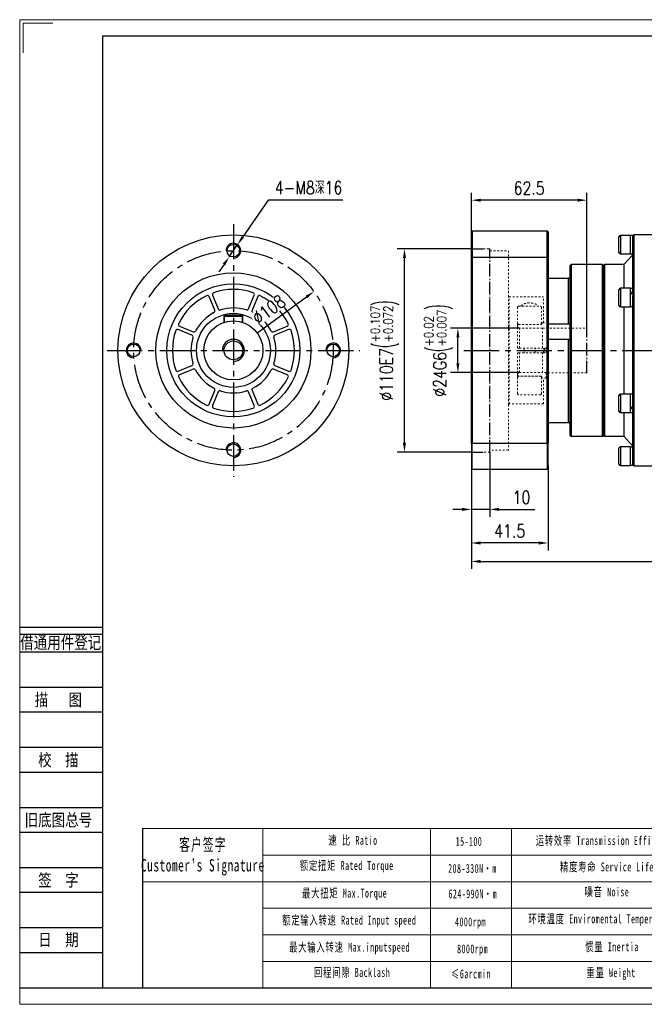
# Model space of a CAD drawing. Header units: millimetres. Extents: x 8112 to 8866, y -557 to -24.
# Tile 1 of 2: x 8112 to 8451, y -557 to -24. Entities that reach past the tile are written whole.
import ezdxf
from ezdxf.enums import TextEntityAlignment as Align

# ---------------------------------------------------------------- set-up
doc = ezdxf.new("R2010")
doc.units = ezdxf.units.MM
doc.set_wipeout_variables(frame=1)
doc.header["$PDSIZE"] = -5
for name, pattern in [('CENTER2', [28.575, 19.05, -3.175, 3.175, -3.175]), ('DASHED2', [9.525, 6.35, -3.175]), ('虚线', [2, 1, -1])]:
    doc.linetypes.add(name, pattern=pattern)
doc.layers.get('0').update_dxf_attribs({"lineweight": 18})
doc.layers.get('Defpoints').update_dxf_attribs({"lineweight": 18})
for name, color, linetype in [('1轮廓实线层', 7, 'Continuous'), ('2细线层', 4, 'Continuous'), ('3中心线层', 1, 'CENTER2'), ('4虚线层', 6, 'DASHED2'), ('6文字层', 3, 'Continuous'), ('7标注层', 4, 'Continuous')]:
    doc.layers.add(name, color=color, linetype=linetype)
for name, color, linetype, lineweight in [('SLD-0', 7, 'Continuous', 18), ('图框_外框线', 7, 'Continuous', 18), ('虚线层', 6, '虚线', 18)]:
    doc.layers.add(name, color=color, linetype=linetype, lineweight=lineweight)
doc.styles.add('TH_GBDIM', font='romans.shx', dxfattribs={"width": 0.8, "bigfont": 'gbcbig.shx'})
doc.styles.add('宋体', font='txt', dxfattribs={"width": 0.8})
doc.styles.add('标准', font='txt', dxfattribs={"width": 0.667})
doc.dimstyles.new('TH_GBDIM', dxfattribs={"dimscale": 2, "dimtxt": 3.5, "dimasz": 2.5, "dimexe": 2, "dimexo": 0, "dimgap": 1.5, "dimtad": 1, "dimdec": 1, "dimdsep": 46, "dimtxsty": 'TH_GBDIM', "dimcen": 2.5, "dimclrd": 130, "dimclre": 130, "dimclrt": 3, "dimadec": 0, "dimazin": 2, "dimtfac": 0.714286, "dimtdec": 1, "dimtmove": 0, "dimatfit": 3, "dimfxl": 1, "dimtzin": 0, "dimlwd": -1, "dimlwe": -1, "dimarcsym": 0})

# ---------------------------------------------------------------- blocks, each defined once
blk = doc.blocks.new('*D67')
at = {"layer": '7标注层', "color": 130}
for p, q in [((8580.4, -217.89), (8580.4, -321.63)), ((8356.9, -247.99), (8356.9, -321.63)), ((8361.9, -317.63), (8575.4, -317.63))]:
    blk.add_line(p, q, dxfattribs=at)
for points in [[(8361.9, -316.8), (8361.9, -318.46), (8356.9, -317.63)], [(8575.4, -318.46), (8575.4, -316.8), (8580.4, -317.63)]]:
    blk.add_solid(points, dxfattribs=at)
at = {"layer": 'Defpoints', "color": 0}
for p in [(8580.4, -217.89), (8356.9, -247.99), (8580.4, -317.63)]:
    blk.add_point(p, dxfattribs=at)
at = {"layer": '7标注层', "color": 3, "insert": (8482.4, -311.13), "char_height": 7, "attachment_point": 5, "style": 'TH_GBDIM'}
blk.add_mtext('223.5', dxfattribs=at)
blk = doc.blocks.new('*D70')
at = {"layer": '7标注层', "color": 130}
for p, q in [((8356.9, -148.39), (8316.65, -148.39)), ((8320.65, -253.39), (8320.65, -153.39)), ((8356.9, -258.39), (8316.65, -258.39))]:
    blk.add_line(p, q, dxfattribs=at)
for points in [[(8321.49, -153.39), (8319.82, -153.39), (8320.65, -148.39)], [(8319.82, -253.39), (8321.49, -253.39), (8320.65, -258.39)]]:
    blk.add_solid(points, dxfattribs=at)
at = {"layer": 'Defpoints', "color": 0}
for p in [(8320.65, -148.39), (8356.9, -148.39), (8356.9, -258.39)]:
    blk.add_point(p, dxfattribs=at)
at = {"layer": '7标注层', "color": 3, "insert": (8310.03, -203.39), "char_height": 7, "attachment_point": 5, "rotation": 90, "style": 'TH_GBDIM'}
blk.add_mtext('{%%c110}{}{E7\\H0.7143x;{\\H2x;\\W0.5;(}\\S+0.107^ +0.072;{\\H2x;\\W0.5;)}}', dxfattribs=at)
blk = doc.blocks.new('*D71')
at = {"layer": '7标注层', "color": 130}
for p, q in [((8382.9, -191.39), (8345.59, -191.39)), ((8349.59, -210.39), (8349.59, -196.39)), ((8382.9, -215.39), (8345.59, -215.39))]:
    blk.add_line(p, q, dxfattribs=at)
for points in [[(8350.42, -196.39), (8348.76, -196.39), (8349.59, -191.39)], [(8348.76, -210.39), (8350.42, -210.39), (8349.59, -215.39)]]:
    blk.add_solid(points, dxfattribs=at)
at = {"layer": 'Defpoints', "color": 0}
for p in [(8349.59, -191.39), (8382.9, -191.39), (8382.9, -215.39)]:
    blk.add_point(p, dxfattribs=at)
at = {"layer": '7标注层', "color": 3, "insert": (8338.97, -203.39), "char_height": 7, "attachment_point": 5, "rotation": 90, "style": 'TH_GBDIM'}
blk.add_mtext('{%%c24}{}{G6\\H0.7143x;{\\H2x;\\W0.5;(}\\S+0.02^ +0.007;{\\H2x;\\W0.5;)}}', dxfattribs=at)
blk = doc.blocks.new('*D72')
at = {"layer": '7标注层', "color": 130}
for p, q in [((8356.9, -247.99), (8356.9, -293.44)), ((8366.9, -258.39), (8366.9, -293.44)), ((8351.9, -289.44), (8346.9, -289.44)), ((8366.9, -289.44), (8356.9, -289.44)), ((8371.9, -289.44), (8391.17, -289.44))]:
    blk.add_line(p, q, dxfattribs=at)
for points in [[(8351.9, -290.28), (8351.9, -288.61), (8356.9, -289.44)], [(8371.9, -288.61), (8371.9, -290.28), (8366.9, -289.44)]]:
    blk.add_solid(points, dxfattribs=at)
at = {"layer": 'Defpoints', "color": 0}
for p in [(8356.9, -247.99), (8366.9, -258.39), (8356.9, -289.44)]:
    blk.add_point(p, dxfattribs=at)
at = {"layer": '7标注层', "color": 3, "insert": (8384.03, -282.94), "char_height": 7, "attachment_point": 5, "style": 'TH_GBDIM'}
blk.add_mtext('10', dxfattribs=at)
blk = doc.blocks.new('*D73')
at = {"layer": '7标注层', "color": 130}
for p, q in [((8356.9, -139.25), (8356.9, -118.06)), ((8414.4, -122.06), (8361.9, -122.06)), ((8419.4, -191.39), (8419.4, -118.06))]:
    blk.add_line(p, q, dxfattribs=at)
for points in [[(8361.9, -121.23), (8361.9, -122.89), (8356.9, -122.06)], [(8414.4, -122.89), (8414.4, -121.23), (8419.4, -122.06)]]:
    blk.add_solid(points, dxfattribs=at)
at = {"layer": 'Defpoints', "color": 0}
for p in [(8356.9, -122.06), (8356.9, -139.25), (8419.4, -191.39)]:
    blk.add_point(p, dxfattribs=at)
at = {"layer": '7标注层', "color": 3, "insert": (8388.15, -115.56), "char_height": 7, "attachment_point": 5, "style": 'TH_GBDIM'}
blk.add_mtext('62.5', dxfattribs=at)
blk = doc.blocks.new('*D79')
at = {"layer": '7标注层', "color": 130}
for p, q in [((8398.4, -265.87), (8398.4, -311.64)), ((8356.9, -270.71), (8356.9, -311.64)), ((8393.4, -307.64), (8361.9, -307.64))]:
    blk.add_line(p, q, dxfattribs=at)
for points in [[(8361.9, -306.81), (8361.9, -308.48), (8356.9, -307.64)], [(8393.4, -308.48), (8393.4, -306.81), (8398.4, -307.64)]]:
    blk.add_solid(points, dxfattribs=at)
at = {"layer": 'Defpoints', "color": 0}
for p in [(8398.4, -265.87), (8356.9, -270.71), (8356.9, -307.64)]:
    blk.add_point(p, dxfattribs=at)
at = {"layer": '7标注层', "color": 3, "insert": (8377.65, -301.14), "char_height": 7, "attachment_point": 5, "style": 'TH_GBDIM'}
blk.add_mtext('41.5', dxfattribs=at)
blk = doc.blocks.new('*D80')
at = {"layer": '7标注层', "color": 130}
for p, q in [((8246.78, -122.06), (8233.13, -141.96)), ((8287.32, -122.06), (8246.78, -122.06)), ((8225.77, -152.69), (8230.3, -146.09)), ((8222.95, -156.81), (8220.12, -160.93))]:
    blk.add_line(p, q, dxfattribs=at)
for points in [[(8232.44, -141.49), (8233.81, -142.44), (8230.3, -146.09)], [(8223.63, -157.28), (8222.26, -156.34), (8225.77, -152.69)]]:
    blk.add_solid(points, dxfattribs=at)
at = {"layer": 'Defpoints', "color": 0}
for p in [(8230.3, -146.09), (8225.77, -152.69)]:
    blk.add_point(p, dxfattribs=at)
at = {"layer": '7标注层', "color": 3, "insert": (8268.75, -115.29), "char_height": 7, "attachment_point": 5, "style": 'TH_GBDIM'}
blk.add_mtext('{4-M8深16}{}{}', dxfattribs=at)
blk = doc.blocks.new('*D81')
at = {"layer": '7标注层', "color": 130}
blk.add_line((8240.74, -194.1), (8267.6, -174.47), dxfattribs=at)
blk.add_solid([(8268.09, -175.15), (8267.11, -173.8), (8271.63, -171.52)], dxfattribs=at)
at = {"layer": 'Defpoints', "color": 0}
for p in [(8271.63, -171.52), (8184.44, -235.25)]:
    blk.add_point(p, dxfattribs=at)
at = {"layer": '7标注层', "color": 3, "insert": (8247.19, -181.34), "char_height": 7, "attachment_point": 5, "rotation": 36.1604, "style": 'TH_GBDIM'}
blk.add_mtext('∅108', dxfattribs=at)
blk = doc.blocks.new('*D94')
at = {"layer": '7标注层', "color": 130}
for p, q in [((8366.9, -258.39), (8366.9, -293.44)), ((8356.9, -267.99), (8356.9, -293.44)), ((8351.9, -289.44), (8346.9, -289.44)), ((8366.9, -289.44), (8356.9, -289.44)), ((8371.9, -289.44), (8391.17, -289.44))]:
    blk.add_line(p, q, dxfattribs=at)
for points in [[(8351.9, -290.28), (8351.9, -288.61), (8356.9, -289.44)], [(8371.9, -288.61), (8371.9, -290.28), (8366.9, -289.44)]]:
    blk.add_solid(points, dxfattribs=at)
at = {"layer": 'Defpoints', "color": 0}
for p in [(8366.9, -258.39), (8356.9, -267.99), (8356.9, -289.44)]:
    blk.add_point(p, dxfattribs=at)
at = {"layer": '7标注层', "color": 3, "insert": (8384.03, -282.94), "char_height": 7, "attachment_point": 5, "style": 'TH_GBDIM'}
blk.add_mtext('10', dxfattribs=at)

msp = doc.modelspace()

# ---------------------------------------------------------------- linework, layer by layer
for p, q in [((8243.89, -462.26), (8243.89, -548.42)), ((8334.83, -462.26), (8334.83, -548.42))]:
    msp.add_line(p, q)
at = {"layer": '1轮廓实线层', "linetype": 'Continuous', "lineweight": 30}
for p, q in [((8356.9, -139.25), (8357.3, -138.85)), ((8356.9, -153.19), (8356.9, -139.25)), ((8357.3, -138.85), (8357.3, -153.05)), ((8398, -138.85), (8357.3, -138.85)), ((8398, -153.05), (8398, -138.85)), ((8398.4, -139.25), (8398, -138.85)), ((8398.4, -139.25), (8398.4, -153.19)), ((8436.8, -150.39), (8436.8, -141.89)), ((8442.8, -141.14), (8437.55, -141.14)), ((8437.55, -141.14), (8437.55, -151.14)), ((8442.8, -141.14), (8442.8, -151.14)), ((8444.9, -140.89), (8444.4, -141.39)), ((8444.4, -141.2), (8444.4, -141.39)), ((8444.4, -171.17), (8444.4, -141.4)), ((8458.9, -140.89), (8444.9, -140.89)), ((8444.9, -140.89), (8444.9, -265.89)), ((8356.9, -153.19), (8357.3, -153.05)), ((8356.9, -253.59), (8356.9, -153.19)), ((8357.3, -153.05), (8357.3, -253.73)), ((8398, -153.05), (8357.3, -153.05)), ((8398, -253.73), (8398, -153.05)), ((8398, -153.05), (8398.4, -153.19)), ((8398.4, -153.19), (8398.4, -253.59)), ((8437.55, -151.14), (8442.8, -151.14)), ((8444.4, -151.64), (8439.4, -156.89)), ((8442.8, -151.08), (8444.4, -151.08)), ((8410.9, -156.89), (8410.4, -157.39)), ((8410.4, -249.39), (8410.4, -157.39)), ((8427.9, -156.89), (8410.9, -156.89)), ((8410.9, -156.89), (8410.9, -249.89)), ((8428.4, -157.39), (8427.9, -156.89)), ((8427.9, -203.39), (8427.9, -156.89)), ((8428.9, -156.89), (8428.4, -157.39)), ((8428.4, -157.39), (8428.4, -203.39)), ((8428.4, -249.39), (8428.4, -157.39)), ((8439.4, -156.89), (8428.9, -156.89)), ((8428.9, -156.89), (8428.9, -249.89)), ((8439.4, -156.89), (8439.4, -169.76)), ((8409.4, -164.39), (8398.4, -164.39)), ((8409.4, -189.03), (8409.4, -164.39)), ((8436.8, -179.01), (8436.8, -170.51)), ((8442.8, -169.76), (8437.55, -169.76)), ((8437.55, -169.76), (8437.55, -179.76)), ((8442.8, -169.76), (8442.8, -179.76)), ((8444.4, -169.82), (8442.8, -169.82)), ((8444.4, -171.17), (8444.4, -171.54)), ((8444.4, -172.36), (8444.4, -171.54)), ((8444.4, -171.54), (8444.4, -171.59)), ((8444.4, -172.29), (8444.4, -173.62)), ((8444.4, -233.16), (8444.4, -173.62)), ((8437.55, -179.76), (8442.8, -179.76)), ((8439.4, -179.76), (8439.4, -227.01)), ((8442.8, -179.7), (8444.4, -179.7)), ((8398.4, -189.03), (8409.4, -189.03)), ((8409.4, -197.56), (8398.4, -197.56)), ((8409.4, -242.39), (8409.4, -197.56)), ((8427.9, -249.89), (8427.9, -203.39)), ((8428.4, -203.39), (8428.4, -249.39)), ((8436.8, -236.26), (8436.8, -227.76)), ((8442.8, -227.01), (8437.55, -227.01)), ((8437.55, -227.01), (8437.55, -237.01)), ((8442.8, -227.01), (8442.8, -237.01)), ((8444.4, -227.07), (8442.8, -227.07)), ((8444.4, -233.16), (8444.4, -233.64)), ((8444.4, -234.39), (8444.4, -233.68)), ((8444.4, -234.48), (8444.4, -234.39)), ((8444.4, -234.48), (8444.4, -235.6)), ((8437.55, -237.01), (8442.8, -237.01)), ((8439.4, -237.01), (8439.4, -249.89)), ((8442.8, -236.95), (8444.4, -236.95)), ((8444.4, -265.37), (8444.4, -235.6)), ((8398.4, -242.39), (8409.4, -242.39)), ((8410.4, -249.39), (8410.9, -249.89)), ((8410.9, -249.89), (8427.9, -249.89)), ((8427.9, -249.89), (8428.4, -249.39)), ((8428.4, -249.39), (8428.9, -249.89)), ((8428.9, -249.89), (8439.4, -249.89)), ((8439.4, -249.89), (8444.4, -255.14)), ((8356.9, -253.59), (8357.3, -253.73)), ((8356.9, -253.59), (8356.9, -267.52)), ((8398, -253.73), (8357.3, -253.73)), ((8357.3, -267.92), (8357.3, -253.73)), ((8398, -253.73), (8398.4, -253.59)), ((8398, -253.73), (8398, -267.92)), ((8398.4, -267.52), (8398.4, -253.59)), ((8442.8, -255.64), (8437.55, -255.64)), ((8437.55, -255.64), (8437.55, -256.31)), ((8442.8, -255.64), (8442.8, -256.31)), ((8444.4, -255.7), (8442.8, -255.7)), ((8436.8, -256.96), (8436.8, -256.39)), ((8436.8, -264.89), (8436.8, -256.96)), ((8437.55, -256.31), (8437.55, -265.64)), ((8442.8, -256.31), (8442.8, -265.64)), ((8437.55, -265.64), (8442.8, -265.64)), ((8444.4, -265.37), (8444.4, -265.49)), ((8444.4, -265.39), (8444.9, -265.89)), ((8444.4, -265.58), (8444.4, -265.49)), ((8444.9, -265.89), (8458.9, -265.89)), ((8356.9, -267.52), (8357.3, -267.92)), ((8398, -267.92), (8357.3, -267.92)), ((8398.4, -267.52), (8398, -267.92))]:
    msp.add_line(p, q, dxfattribs=at)
at = {"layer": '1轮廓实线层', "color": 0, "linetype": 'Continuous', "lineweight": 30}
for p, q in [((8217.96, -181.67), (8214.89, -174.26)), ((8216.74, -173.5), (8219.81, -180.91)), ((8236.26, -180.91), (8239.33, -173.5)), ((8241.18, -174.26), (8238.11, -181.67)), ((8223.04, -184.99), (8223.64, -184.39)), ((8233.04, -184.99), (8223.04, -184.99)), ((8223.04, -188.19), (8223.04, -184.99)), ((8223.64, -184.39), (8232.44, -184.39)), ((8233.04, -184.99), (8232.44, -184.39)), ((8233.04, -188.19), (8233.04, -184.99)), ((8198.91, -190.24), (8206.32, -193.31)), ((8249.75, -193.31), (8257.16, -190.24)), ((8205.56, -195.16), (8198.15, -192.09)), ((8257.92, -192.09), (8250.51, -195.16)), ((8198.15, -214.69), (8205.56, -211.62)), ((8250.51, -211.62), (8257.92, -214.69)), ((8206.32, -213.46), (8198.91, -216.53)), ((8257.16, -216.53), (8249.75, -213.46)), ((8214.89, -232.51), (8217.96, -225.1)), ((8219.81, -225.87), (8216.74, -233.28)), ((8239.33, -233.28), (8236.26, -225.87)), ((8238.11, -225.1), (8241.18, -232.51))]:
    msp.add_line(p, q, dxfattribs=at)
at = {"layer": '1轮廓实线层'}
for p, q in [((8223.54, -184.39), (8223.04, -184.89)), ((8223.04, -184.89), (8223.04, -188.19)), ((8223.54, -184.39), (8232.54, -184.39)), ((8232.54, -184.39), (8233.04, -184.89)), ((8233.04, -184.89), (8233.04, -188.19))]:
    msp.add_line(p, q, dxfattribs=at)
at = {"layer": '1轮廓实线层', "color": 0, "linetype": 'Continuous', "lineweight": 30}
for centre, radius in [((8228.04, -203.39), 62.5), ((8228.04, -149.39), 3.4), ((8228.04, -203.39), 42), ((8228.04, -203.39), 36), ((8228.04, -203.39), 20), ((8174.04, -203.39), 3.4), ((8282.04, -203.39), 3.4), ((8228.04, -257.39), 3.4)]:
    msp.add_circle(centre, radius, dxfattribs=at)
at = {"layer": '1轮廓实线层'}
for radius in [16, 5.1]:
    msp.add_circle((8228.04, -203.39), radius, dxfattribs=at)
at = {"layer": '1轮廓实线层', "linetype": 'Continuous', "lineweight": 30}
for centre, start, end in [((8437.55, -141.89), 90, 180), ((8437.55, -150.39), 180, 270), ((8437.55, -170.51), 90, 180), ((8437.55, -179.01), 180, 270), ((8437.55, -227.76), 90, 180), ((8437.55, -236.26), 180, 270), ((8437.55, -256.39), 90, 180), ((8437.55, -264.89), 180, 270)]:
    msp.add_arc(centre, 0.75, start, end, dxfattribs=at)
at = {"layer": '1轮廓实线层', "color": 0, "linetype": 'Continuous', "lineweight": 30}
for centre, radius, start, end in [((8228.04, -203.39), 33, 71.0833, 108.9167), ((8228.04, -203.39), 33, 116.0833, 153.9167), ((8213.97, -174.65), 1, 22.5, 116.0833), ((8217.66, -173.12), 1, 108.9167, 202.5), ((8238.41, -173.12), 1, 337.5, 71.0833), ((8242.11, -174.65), 1, 63.9167, 157.5), ((8228.04, -203.39), 33, 26.0833, 63.9167), ((8220.73, -180.53), 1, 202.5, 287.7198), ((8228.04, -203.39), 23, 72.2802, 107.7198), ((8235.34, -180.53), 1, 252.2802, 337.5), ((8228.04, -203.39), 23, 117.2802, 152.7198), ((8217.04, -182.06), 1, 297.2802, 22.5), ((8239.04, -182.06), 1, 157.5, 242.7198), ((8228.04, -203.39), 23, 27.2802, 62.7198), ((8199.29, -189.32), 1, 153.9167, 247.5), ((8256.78, -189.32), 1, 292.5, 26.0833), ((8228.04, -203.39), 33, 161.0833, 198.9167), ((8197.76, -193.01), 1, 67.5, 161.0833), ((8228.04, -203.39), 23, 162.2802, 197.7198), ((8205.17, -196.08), 1, 342.2802, 67.5), ((8206.71, -192.39), 1, 247.5, 332.7198), ((8249.37, -192.39), 1, 207.2802, 292.5), ((8250.9, -196.08), 1, 112.5, 197.7198), ((8228.04, -203.39), 23, 342.2802, 17.7198), ((8258.31, -193.01), 1, 18.9167, 112.5), ((8228.04, -203.39), 33, 341.0833, 18.9167), ((8205.17, -210.69), 1, 292.5, 17.7198), ((8250.9, -210.69), 1, 162.2802, 247.5), ((8197.76, -213.76), 1, 198.9167, 292.5), ((8199.29, -217.46), 1, 112.5, 206.0833), ((8228.04, -203.39), 33, 206.0833, 243.9167), ((8206.71, -214.39), 1, 27.2802, 112.5), ((8228.04, -203.39), 23, 207.2802, 242.7198), ((8228.04, -203.39), 23, 297.2802, 332.7198), ((8228.04, -203.39), 33, 296.0833, 333.9167), ((8249.37, -214.39), 1, 67.5, 152.7198), ((8256.78, -217.46), 1, 333.9167, 67.5), ((8258.31, -213.76), 1, 247.5, 341.0833), ((8217.04, -224.72), 1, 337.5, 62.7198), ((8239.04, -224.72), 1, 117.2802, 202.5), ((8220.73, -226.25), 1, 72.2802, 157.5), ((8228.04, -203.39), 23, 252.2802, 287.7198), ((8235.34, -226.25), 1, 22.5, 107.7198), ((8213.97, -232.13), 1, 243.9167, 337.5), ((8217.66, -233.66), 1, 157.5, 251.0833), ((8238.41, -233.66), 1, 288.9167, 22.5), ((8242.11, -232.13), 1, 202.5, 296.0833), ((8228.04, -203.39), 33, 251.0833, 288.9167)]:
    msp.add_arc(centre, radius, start, end, dxfattribs=at)
at = {"layer": '1轮廓实线层', "linetype": 'Continuous', "lineweight": 30}
for centre, major_axis, ratio, start_param, end_param in [((8442.8, -146.14), (8.56, 0), 0.57735, 1.477162, 1.570796), ((8444.4, -146.14), (8.56, 0), 0.57735, 1.570796, 1.7589), ((8442.8, -174.76), (8.49, 4.55), 0.227735, 1.261411, 1.449514), ((8444.4, -174.76), (8.49, 4.55), 0.227735, 1.449514, 1.637618), ((8442.8, -174.76), (5.74, 3.07), 0.227735, 1.324433, 1.449514), ((8442.8, -232.01), (8.49, 4.55), 0.227735, 4.591107, 4.77921), ((8444.4, -232.01), (8.49, 4.55), 0.227735, 4.403004, 4.591107), ((8444.4, -232.01), (5.74, 3.07), 0.227735, 4.466025, 4.591107), ((8442.8, -260.64), (8.56, 0), 0.57735, 4.712389, 4.900492), ((8444.4, -260.64), (8.56, 0), 0.57735, 4.618754, 4.712389)]:
    msp.add_ellipse(centre, major_axis=major_axis, ratio=ratio, start_param=start_param, end_param=end_param, dxfattribs=at)
for points, knots in [([(8410.4, -163.41), (8410.4, -163.43), (8410.4, -163.55), (8410.34, -163.79), (8410.17, -164.07), (8409.9, -164.28), (8409.63, -164.37), (8409.46, -164.38), (8409.4, -164.39)], [0, 0, 0, 0, 0.032682, 0.242401, 0.454081, 0.670712, 0.887589, 1, 1, 1, 1]), ([(8409.4, -189.03), (8409.51, -189.02), (8409.73, -189.01), (8410.02, -188.91), (8410.25, -188.77), (8410.38, -188.63), (8410.39, -188.55), (8410.4, -188.51)], [0, 0, 0, 0, 0.209035, 0.418027, 0.631427, 0.849138, 1, 1, 1, 1]), ([(8410.28, -197.59), (8410.27, -197.59), (8410.22, -197.59), (8410.04, -197.58), (8409.74, -197.56), (8409.51, -197.56), (8409.4, -197.56)], [0, 0, 0, 0, 0.058586, 0.369069, 0.684466, 1, 1, 1, 1]), ([(8409.4, -242.39), (8409.51, -242.4), (8409.73, -242.42), (8410.02, -242.58), (8410.25, -242.82), (8410.38, -243.1), (8410.39, -243.29), (8410.4, -243.36)], [0, 0, 0, 0, 0.209035, 0.418027, 0.631427, 0.849138, 1, 1, 1, 1])]:
    msp.add_open_spline(points, degree=3, knots=knots, dxfattribs=at)
at = {"layer": '2细线层'}
for p, q in [((8112.36, -353.14), (8157.18, -353.14)), ((8112.36, -356.97), (8157.18, -356.97)), ((8112.36, -366.54), (8157.18, -366.54)), ((8112.36, -385.69), (8157.18, -385.69)), ((8112.36, -399.09), (8157.18, -399.09)), ((8112.36, -418.23), (8157.18, -418.23)), ((8112.36, -431.63), (8157.18, -431.63)), ((8112.36, -450.77), (8157.18, -450.77)), ((8112.36, -464.17), (8157.18, -464.17)), ((8112.36, -483.32), (8157.18, -483.32)), ((8112.36, -496.72), (8157.18, -496.72)), ((8112.36, -515.86), (8157.18, -515.86)), ((8112.36, -529.26), (8157.18, -529.26)), ((8112.36, -548.4), (8157.18, -548.4))]:
    msp.add_line(p, q, dxfattribs=at)
for centre, radius, start, end in [((8228.04, -149.39), 4, 270, 182.1226), ((8174.04, -203.39), 4, 357.8774, 270), ((8228.04, -203.39), 6, 270, 180), ((8282.04, -203.39), 4, 270, 182.1226), ((8228.04, -257.39), 4, 270, 182.1226)]:
    msp.add_arc(centre, radius, start, end, dxfattribs=at)
at = {"layer": '3中心线层'}
for p, q in [((8228.04, -134.99), (8228.04, -271.79)), ((8159.64, -203.39), (8296.44, -203.39)), ((8352.89, -203.39), (8589.65, -203.39))]:
    msp.add_line(p, q, dxfattribs=at)
msp.add_circle((8228.04, -203.39), 54, dxfattribs=at)
at = {"layer": '4虚线层', "lineweight": 30}
for p, q in [((8356.9, -148.39), (8366.9, -148.39)), ((8366.9, -258.39), (8366.9, -148.39)), ((8419.4, -215.39), (8419.4, -191.39)), ((8356.9, -258.39), (8366.9, -258.39))]:
    msp.add_line(p, q, dxfattribs=at)
at = {"layer": '7标注层', "color": 0}
msp.add_line((8178.9, -462.26), (8178.9, -548.4), dxfattribs=at)
at = {"layer": 'SLD-0'}
msp.add_line((8378.65, -462.26), (8378.65, -548.39), dxfattribs=at)
at = {"layer": '图框_外框线'}
for p, q in [((8178.9, -462.26), (8857.11, -462.26)), ((8243.89, -476.63), (8625.06, -476.63)), ((8178.9, -491), (8857.11, -491)), ((8243.89, -505.38), (8857.11, -505.38)), ((8243.89, -519.75), (8857.11, -519.75)), ((8243.89, -534.12), (8857.11, -534.12))]:
    msp.add_line(p, q, dxfattribs=at)
at = {"layer": '图框_外框线', "color": 3}
msp.add_lwpolyline([(8112.31, -557.38), (8866.08, -557.38), (8866.08, -24.35), (8112.31, -24.35)], close=True, dxfattribs=at)
msp.add_lwpolyline([(8114.11, -42.3), (8114.11, -26.15), (8130.26, -26.15)], dxfattribs=at)
at = {"layer": '图框_外框线', "color": 3, "lineweight": 25}
msp.add_lwpolyline([(8157.18, -548.4), (8857.11, -548.4), (8857.11, -33.32), (8157.18, -33.32)], close=True, dxfattribs=at)
at = {"layer": '虚线层'}
for p, q in [((8357.3, -148.39), (8366.9, -148.39)), ((8366.9, -148.39), (8366.9, -258.39)), ((8366.9, -149.39), (8376.9, -149.39)), ((8376.9, -149.39), (8376.9, -173.99)), ((8376.9, -173.99), (8377.3, -174.39)), ((8376.9, -232.79), (8376.9, -173.99)), ((8377.3, -232.39), (8377.3, -174.39)), ((8377.3, -174.39), (8395.9, -174.39)), ((8395.9, -188.44), (8395.9, -174.39)), ((8381.9, -179.89), (8382.4, -179.39)), ((8381.9, -188.89), (8381.9, -179.89)), ((8382.4, -179.39), (8394.4, -179.39)), ((8394.4, -179.39), (8394.9, -179.89)), ((8394.9, -188.89), (8394.9, -179.89)), ((8381.9, -188.89), (8382.4, -189.39)), ((8381.9, -189.95), (8381.9, -188.89)), ((8381.9, -189.95), (8382.4, -189.44)), ((8381.9, -190.88), (8381.9, -189.95)), ((8381.9, -190.88), (8382.9, -191.39)), ((8381.9, -190.88), (8381.9, -202.14)), ((8382.4, -189.44), (8382.4, -189.39)), ((8382.4, -189.39), (8394.4, -189.39)), ((8382.4, -189.44), (8394.9, -189.44)), ((8395.4, -191.39), (8382.9, -191.39)), ((8382.9, -202.14), (8382.9, -191.39)), ((8394.4, -189.39), (8394.9, -188.89)), ((8394.4, -189.44), (8394.4, -189.39)), ((8394.9, -188.94), (8395.4, -188.44)), ((8394.9, -188.94), (8394.9, -188.89)), ((8394.9, -188.94), (8394.9, -189.44)), ((8395.4, -188.44), (8397.4, -188.44)), ((8395.4, -191.36), (8397.4, -191.36)), ((8395.4, -191.36), (8395.4, -191.39)), ((8395.4, -202.14), (8395.4, -191.39)), ((8397.4, -191.29), (8419.4, -191.29)), ((8419.4, -191.29), (8419.4, -215.49)), ((8382.9, -202.14), (8381.9, -202.14)), ((8382.9, -202.14), (8395.4, -202.14)), ((8385.4, -202.14), (8385.4, -204.64)), ((8391.4, -204.64), (8391.4, -202.14)), ((8397.4, -202.14), (8395.4, -202.14)), ((8395.9, -204.64), (8395.9, -202.14)), ((8396.4, -202.14), (8396.4, -204.64)), ((8397.4, -204.64), (8397.4, -202.14)), ((8381.9, -204.64), (8382.9, -204.64)), ((8381.9, -204.64), (8381.9, -215.9)), ((8395.4, -204.64), (8382.9, -204.64)), ((8382.9, -215.39), (8382.9, -204.64)), ((8395.4, -204.64), (8397.4, -204.64)), ((8395.4, -215.39), (8395.4, -204.64)), ((8382.9, -215.39), (8381.9, -215.9)), ((8381.9, -216.83), (8381.9, -215.9)), ((8381.9, -217.89), (8381.9, -216.83)), ((8382.4, -217.33), (8381.9, -216.83)), ((8382.4, -217.39), (8381.9, -217.89)), ((8381.9, -226.89), (8381.9, -217.89)), ((8382.4, -217.39), (8382.4, -217.33)), ((8394.9, -217.33), (8382.4, -217.33)), ((8394.4, -217.39), (8382.4, -217.39)), ((8382.9, -215.39), (8395.4, -215.39)), ((8394.4, -217.39), (8394.4, -217.33)), ((8394.9, -217.89), (8394.4, -217.39)), ((8394.9, -217.33), (8394.9, -217.83)), ((8394.9, -217.89), (8394.9, -217.83)), ((8395.4, -218.34), (8394.9, -217.83)), ((8394.9, -226.89), (8394.9, -217.89)), ((8395.4, -215.42), (8395.4, -215.39)), ((8397.4, -215.42), (8395.4, -215.42)), ((8397.4, -218.34), (8395.4, -218.34)), ((8395.9, -232.39), (8395.9, -218.34)), ((8397.4, -215.49), (8397.4, -215.42)), ((8397.4, -218.39), (8397.4, -215.49)), ((8419.4, -215.49), (8397.4, -215.49)), ((8382.4, -227.39), (8381.9, -226.89)), ((8394.4, -227.39), (8382.4, -227.39)), ((8394.9, -226.89), (8394.4, -227.39)), ((8377.3, -232.39), (8376.9, -232.79)), ((8376.9, -232.79), (8376.9, -257.39)), ((8395.9, -232.39), (8377.3, -232.39)), ((8366.9, -258.39), (8357.3, -258.39)), ((8376.9, -257.39), (8366.9, -257.39))]:
    msp.add_line(p, q, dxfattribs=at)
msp.add_open_spline([(8383.84, -179.39), (8383.86, -179.35), (8384.02, -178.96), (8384.86, -178.4), (8386.3, -177.84), (8387.6, -177.68), (8388.79, -177.66), (8389.96, -177.75), (8391.34, -178.13), (8392.39, -178.67), (8392.77, -179.17), (8392.93, -179.39)], degree=3, knots=[0, 0, 0, 0, 0.015456, 0.17276, 0.330829, 0.470091, 0.500527, 0.630316, 0.759953, 0.893701, 1, 1, 1, 1], dxfattribs=at)

# ---------------------------------------------------------------- texts
at = {"layer": '6文字层', "color": 3, "style": '宋体', "width": 0.8}
for s, p in [('借通用件登记', (8134.53, -361.5)), ('描   图', (8133.25, -392.39)), ('校  描', (8133.25, -424.93)), ('旧底图总号', (8133.25, -457.47)), ('签  字', (8133.25, -490.02)), ('日  期', (8133.26, -522.37))]:
    msp.add_text(s, height=6.7, dxfattribs=at).set_placement(p, align=Align.MIDDLE)
at = {"layer": 'SLD-0', "color": 1, "attachment_point": 2, "style": '标准'}
for s, insert, char_height, width in [("\\T1.1;客户签字\\PCustomer's Signature", (8211.5, -467.57), 6.7076, 83.4434), ('\\T1.1;速 比 Ratio', (8292.77, -466.21), 4.7912, 39.1481), ('\\T1.1;15-100', (8355.56, -466.76), 4.7912, 20.371), ('\\T1.1;运转效率 Transmission Efficiency', (8430.26, -466.36), 4.7912, 81.4187), ('\\T1.1;额定扭矩 Rated Torque', (8289.4, -479.84), 4.7912, 53.799), ('\\T1.1;208-330N·m', (8357.46, -481.41), 4.7912, 20.371), ('\\T1.1;精度寿命 Service Life', (8430.26, -480.6), 4.7912, 81.4187), ('\\T1.1;最大扭矩 Max.Torque', (8288.22, -494.81), 4.7912, 61.8821), ('\\T1.1;624-990N·m', (8357.63, -495.17), 4.7912, 25.6117), ('\\T1.1;噪音 Noise', (8430.26, -494.15), 4.7912, 81.4187), ('\\T1.1;额定输入转速 Rated Input speed', (8290.75, -509.45), 4.7912, 88.1527), ('\\T1.1;4000rpm', (8356.39, -510.33), 4.7912, 20.371), ('{\\T1.1;环境温度 Enviromental Temperature}', (8427.51, -508.73), 4.7912, 182.4197), ('\\T1.1;最大输入转速 Max.inputspeed ', (8290.92, -524.09), 4.7912, 81.0799), ('\\T1.1;8000rpm', (8357.53, -524.95), 4.7912, 36.7694), ('\\T1.1;惯量 Inertia', (8433.01, -523.83), 4.7912, 81.4187), ('{\\T1.1;回程间隙 Backlash}', (8292.27, -537.72), 4.7912, 146.4977), ('\\T1.1;≤6arcmin ', (8356.66, -538.52), 4.7912, 20.371), ('\\T1.1;重量 Weight', (8432.49, -537.89), 4.7912, 81.4187)]:
    msp.add_mtext(s, dxfattribs=dict(at, insert=insert, char_height=char_height, width=width))

# ---------------------------------------------------------------- dimensions: what is measured, and where the dimension line sits
at = {"layer": '7标注层'}
dim = msp.add_diameter_dim_2p(p1=(8225.77, -152.69), p2=(8230.3, -146.09), text='{4-M8深16}{}{}', dimstyle='TH_GBDIM', override={"dimtoh": 1}, dxfattribs=at)
dim.commit()
dim.dimension.update_dxf_attribs({"geometry": '*D80', "text_midpoint": (8268.75, -122.06), "dimtype": 163})
for base, p1, p2, picture, middle in [((8356.9, -122.06), (8419.4, -191.39), (8356.9, -139.25), '*D73', (8388.15, -122.06)), ((8580.4, -317.63), (8356.9, -247.99), (8580.4, -217.89), '*D67', (8482.4, -317.63)), ((8356.9, -289.44), (8366.9, -258.39), (8356.9, -247.99), '*D72', (8384.03, -289.44)), ((8356.9, -289.44), (8366.9, -258.39), (8356.9, -267.99), '*D94', (8384.03, -289.44))]:
    dim = msp.add_linear_dim(base=base, p1=p1, p2=p2, dimstyle='TH_GBDIM', dxfattribs=at)
    dim.commit()
    dim.dimension.update_dxf_attribs({"geometry": picture, "text_midpoint": middle, "dimtype": 160})
dim = msp.add_linear_dim(base=(8320.65, -148.39), p1=(8356.9, -258.39), p2=(8356.9, -148.39), angle=90, text='{%%c<>}{}{E7\\H0.7143x;{\\H2x;\\W0.5;(}\\S+0.107^ +0.072;{\\H2x;\\W0.5;)}}', dimstyle='TH_GBDIM', override={"dimgap": 1.5, "dimtad": 1, "dimjust": 0, "dimdec": 1, "dimlfac": 1, "dimse1": 0, "dimse2": 0, "dimsd1": 0, "dimsd2": 0}, dxfattribs=at)
dim.commit()
dim.dimension.update_dxf_attribs({"geometry": '*D70', "text_midpoint": (8310.03, -203.39)})
dim = msp.add_linear_dim(base=(8349.59, -191.39), p1=(8382.9, -215.39), p2=(8382.9, -191.39), angle=90, text='{%%c<>}{}{G6\\H0.7143x;{\\H2x;\\W0.5;(}\\S+0.02^ +0.007;{\\H2x;\\W0.5;)}}', dimstyle='TH_GBDIM', dxfattribs=at)
dim.commit()
dim.dimension.update_dxf_attribs({"geometry": '*D71', "text_midpoint": (8349.59, -203.39), "dimtype": 160})
dim = msp.add_linear_dim(base=(8356.9, -307.64), p1=(8398.4, -265.87), p2=(8356.9, -270.71), dimstyle='TH_GBDIM', dxfattribs=at)
dim.commit()
dim.dimension.update_dxf_attribs({"geometry": '*D79', "text_midpoint": (8377.65, -301.14)})

# ---------------------------------------------------------------- next in the draw order: texts
at = {"layer": 'SLD-0', "color": 1, "char_height": 4.7912, "width": 182.4197, "attachment_point": 2, "style": '标准', "bg_fill": 2}
for s, insert in [('{\\fSimSun|b0|i0|c134|p2;\\T1.1;设计 \\fArial|b0|i0|c0|p34;Design\\fSimSun|b0|i0|c134|p2;：}', (8539.44, -510.4)), ('{\\fSimSun|b0|i0|c134|p2;\\T1.1;复核 \\fArial|b0|i0|c0|p34;Recheck\\fSimSun|b0|i0|c134|p2;：}', (8541.42, -523.72)), ('{\\T1.1;日期 Date：}', (8537.72, -538.61))]:
    msp.add_mtext(s, dxfattribs=dict(at, insert=insert))

# ---------------------------------------------------------------- next in the draw order: wipeouts: each hides what was drawn before it
msp.add_wipeout([(8241.31, -190.47), (8236.71, -184.17), (8253.07, -172.21), (8257.67, -178.51)]).dxf.layer = '1轮廓实线层'

# ---------------------------------------------------------------- next in the draw order: dimensions: what is measured, and where the dimension line sits
at = {"layer": '7标注层'}
dim = msp.add_diameter_dim_2p(p1=(8184.44, -235.25), p2=(8271.63, -171.52), dimstyle='TH_GBDIM', dxfattribs=at)
dim.commit()
dim.dimension.update_dxf_attribs({"geometry": '*D81', "text_midpoint": (8251.02, -186.59), "dimtype": 163})

doc.saveas('drawing.dxf')
